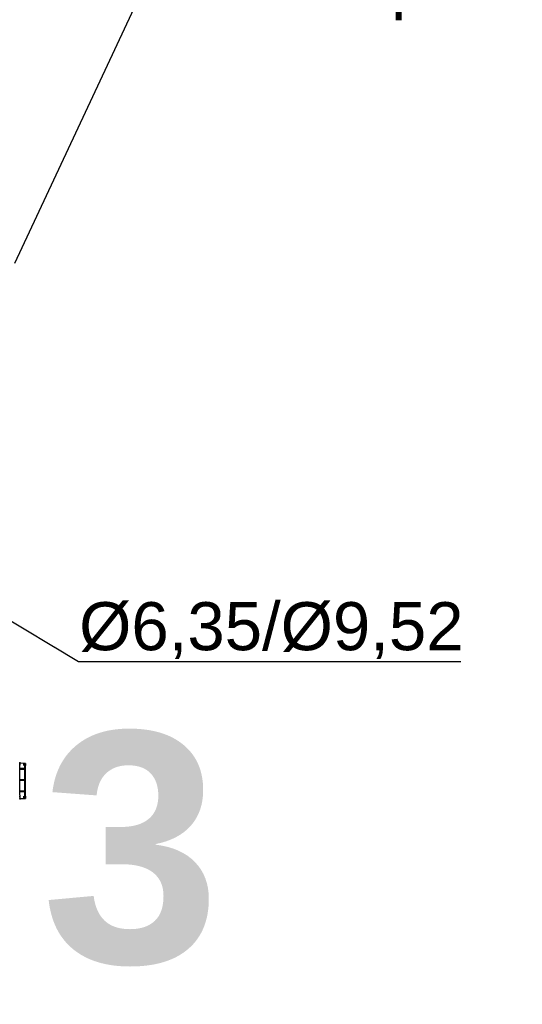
# Model space of a CAD drawing. Header units: millimetres. Extents: x -424979 to 718034, y -72486 to 344972.
# Tile 250 of 256: x 601878 to 604492, y 142620 to 147742. Entities that reach past the tile are written whole.
import ezdxf
from ezdxf import colors
from ezdxf.entities.mleader import LeaderData, LeaderLine
from ezdxf.math import Vec2, Vec3
from ezdxf.xclip import XClip

# ---------------------------------------------------------------- set-up
doc = ezdxf.new("R2010")
doc.units = ezdxf.units.MM
doc.header["$MEASUREMENT"] = 0
doc.header["$XCLIPFRAME"] = 0
doc.layers.add('IS_KLIM Opis_Średnice', color=7, linetype='Continuous', lineweight=9)
doc.layers.add('SKAN - RZUT_7_0_Nr_pióra__1', color=7, linetype='Continuous', lineweight=13)
doc.layers.add('IS_KLIM_urządzenia', color=3, linetype='Continuous')
doc.layers.add('Rysunki i obrazki', color=7, linetype='Continuous')
doc.layers.add('Nowe_Adnotacja - Teksty_Nr_pióra__86', color=7, linetype='Continuous', lineweight=20, true_color=0x5555ff)
doc.styles.add('STYL_AUTOMATYCZNY_4', font='arialbd.ttf')
picture_1 = doc.add_image_def('image7.tif', size_in_pixel=(14115, 7016))

# ---------------------------------------------------------------- blocks, each defined once
blk = doc.blocks.new('Rysunek_7_7', base_point=(-247133.1, 120862.7))
at = {"layer": 'SKAN - RZUT_7_0_Nr_pióra__1', "color": 7, "lineweight": 13}
image = blk.add_image(picture_1, insert=(-306883.1, 91162.7), size_in_units=(119499.9, 59400), dxfattribs=at)
image.set_boundary_path([(-0.5, -0.5), (14114.5, 7015.5)])
blk = doc.blocks.new('G$CE471A013')
at = {"linetype": 'Continuous'}
for p, q in [((-68.53, 33.35), (-68.53, 34.25)), ((-69.78, 26.94), (-69.78, 33.55)), ((-69.73, 34.04), (-69.62, 34.04)), ((-69.66, 26.94), (-69.66, 33.35)), ((-69.66, 32.97), (-69.66, 33.35)), ((-69.65, 32.97), (-69.66, 32.97)), ((-69.66, 30.52), (-69.66, 32.82)), ((-69.65, 32.82), (-69.66, 32.82)), ((-69.62, 34.04), (-69.62, 34.04)), ((-69.59, 33.55), (-69.59, 32.97)), ((-69.58, 32.97), (-69.58, 32.98)), ((-69.58, 32.97), (-69.58, 32.82)), ((-69.57, 32.98), (-69.57, 33.55)), ((-69.57, 30.53), (-69.57, 32.82)), ((-68.53, 32.97), (-69.51, 32.97)), ((-68.53, 32.82), (-69.51, 32.82)), ((-69.36, 34.04), (-68.58, 34.05)), ((-68.55, 32.98), (-69.28, 32.98)), ((-68.53, 33.85), (-68.56, 33.85)), ((-68.53, 27.18), (-68.53, 33.35)), ((-69.64, 30.52), (-69.66, 30.52)), ((-69.66, 30.38), (-69.64, 30.38)), ((-69.66, 28.08), (-69.66, 30.38)), ((-69.58, 30.52), (-69.58, 30.53)), ((-69.58, 30.52), (-69.58, 30.38)), ((-69.58, 30.38), (-69.58, 30.38)), ((-69.57, 28.08), (-69.57, 30.38)), ((-68.53, 30.52), (-69.51, 30.52)), ((-68.53, 30.38), (-69.51, 30.38)), ((-68.55, 30.53), (-69.28, 30.53)), ((-68.55, 30.38), (-69.28, 30.37)), ((-69.66, 28.08), (-69.64, 28.08)), ((-69.66, 27.93), (-69.64, 27.93)), ((-69.66, 26.94), (-69.66, 27.93)), ((-69.58, 28.08), (-69.58, 27.93)), ((-69.58, 27.93), (-69.58, 27.93)), ((-69.57, 26.94), (-69.57, 27.93)), ((-68.53, 28.08), (-69.51, 28.08)), ((-68.53, 27.93), (-69.51, 27.93)), ((-69.28, 27.92), (-68.55, 27.93)), ((-69.62, 26.44), (-69.73, 26.44)), ((-69.73, 26.44), (-69.62, 26.44)), ((-68.58, 26.43), (-69.36, 26.44)), ((-68.58, 26.43), (-69.36, 26.44)), ((-68.56, 26.63), (-68.53, 26.63)), ((-68.53, 27.18), (-68.53, 26.28))]:
    blk.add_line(p, q, dxfattribs=at)
for centre, major_axis, ratio, start_param, end_param in [((-68.43, 34.25), (0.1, 0), 1, 2.168878, 3.141593), ((-69.73, 33.99), (-0.05, 0), 1, 5.572775, 6.283185), ((-69.73, 33.99), (-0.05, 0), 1, 4.722432, 5.271942), ((-69.63, 32.97), (0.05, 0.0002), 0.017455, 4.162534, 6.265658), ((-69.38, 32.98), (0.494, 0.002), 0.017455, 4.153807, 4.444433), ((-69.38, 32.83), (0.494, 0.002), 0.017455, 4.153807, 4.444433), ((-69.57, 33.54), (0, 0.7), 0.01995, 0.882039, 1.565858), ((-69.38, 32.98), (0.2, 0.001), 0.017455, 1.047121, 3.124066), ((-68.58, 32.98), (0.05, 0.0002), 0.017455, 6.283104, 7.330301), ((-69.63, 30.52), (0.05, 0.0002), 0.017455, 4.162534, 6.265658), ((-69.63, 30.38), (-0.05, 0.0002), 0.017455, 3.15913, 5.262255), ((-69.38, 30.53), (0.494, 0.002), 0.017455, 4.153807, 4.444433), ((-69.38, 30.38), (-0.494, 0.002), 0.017455, 4.980355, 5.270981), ((-69.38, 30.53), (0.2, 0.001), 0.017455, 1.047121, 3.124066), ((-69.38, 30.38), (-0.2, 0.001), 0.017455, 0.017538, 2.094482), ((-68.58, 30.53), (0.05, 0.0002), 0.017455, 6.283104, 7.330301), ((-68.58, 30.38), (-0.05, 0.0002), 0.017455, 2.094477, 3.141674), ((-69.63, 27.93), (-0.05, 0.0002), 0.017455, 3.15913, 5.262255), ((-69.38, 28.07), (-0.494, 0.002), 0.017455, 4.980355, 5.270981), ((-69.38, 27.92), (-0.494, 0.002), 0.017455, 4.980355, 5.270981), ((-69.38, 27.93), (-0.2, 0.001), 0.017455, 0.017538, 2.094482), ((-68.58, 27.93), (-0.05, 0.0002), 0.017455, 2.094477, 3.141674), ((-69.73, 26.49), (-0.05, 0), 1, 0, 0.71037), ((-69.73, 26.49), (-0.05, 0), 1, 1.011256, 1.560766), ((-68.58, 26.38), (-0.05, 0), 1, 3.141593, 4.702359), ((-68.43, 26.28), (-0.1, 0), 1, 0, 0.972715)]:
    blk.add_ellipse(centre, major_axis=major_axis, ratio=ratio, start_param=start_param, end_param=end_param, dxfattribs=at)
for points, degree in [([(-69.78, 33.55), (-69.78, 33.59), (-69.78, 33.68), (-69.78, 33.76), (-69.78, 33.83), (-69.78, 33.89), (-69.78, 33.94), (-69.78, 33.97), (-69.78, 33.99), (-69.78, 33.99)], 2), ([(-69.63, 34.04), (-69.63, 34.04), (-69.63, 34.04), (-69.62, 34.04)], 3), ([(-69.62, 34.04), (-69.62, 34.04)], 1), ([(-69.58, 33.99), (-69.58, 33.98), (-69.58, 33.96), (-69.58, 33.92), (-69.58, 33.87), (-69.58, 33.81), (-69.58, 33.74), (-69.58, 33.67), (-69.59, 33.59), (-69.59, 33.55)], 2), ([(-69.78, 26.49), (-69.78, 26.49), (-69.78, 26.51), (-69.78, 26.54), (-69.78, 26.59), (-69.78, 26.65), (-69.78, 26.73), (-69.78, 26.81), (-69.78, 26.89), (-69.78, 26.94)], 2), ([(-69.62, 26.44), (-69.62, 26.44), (-69.63, 26.45), (-69.63, 26.45)], 3), ([(-69.58, 26.94), (-69.58, 26.9), (-69.58, 26.82), (-69.58, 26.74), (-69.58, 26.67), (-69.58, 26.61), (-69.58, 26.56), (-69.58, 26.52), (-69.58, 26.5), (-69.57, 26.5)], 2)]:
    blk.add_open_spline(points, degree=degree, dxfattribs=at)
for points, knots in [([(-69.73, 34.04), (-69.74, 34.04), (-69.74, 34.04), (-69.76, 34.03), (-69.77, 34.02), (-69.77, 34.01), (-69.77, 34.01)], [0, 0, 0, 0, 0.240387, 0.490724, 0.746129, 1, 1, 1, 1]), ([(-69.73, 34.04), (-69.73, 34.04), (-69.74, 34.03), (-69.74, 34), (-69.74, 33.95), (-69.75, 33.87), (-69.75, 33.74), (-69.76, 33.61), (-69.76, 33.55)], [0, 0, 0, 0, 0.163877, 0.30578, 0.42579, 0.524061, 0.77284, 1, 1, 1, 1]), ([(-69.66, 33.55), (-69.66, 33.58), (-69.66, 33.64), (-69.66, 33.72), (-69.66, 33.8), (-69.65, 33.9), (-69.64, 34), (-69.64, 34.02), (-69.63, 34.04)], [0, 0, 0, 0, 0.113787, 0.231188, 0.353199, 0.480712, 0.706712, 1, 1, 1, 1]), ([(-69.62, 34.04), (-69.61, 34.04), (-69.57, 34.04), (-69.48, 34.04), (-69.42, 34.04), (-69.36, 34.04)], [0, 0, 0, 0, 0.5, 0.5, 1, 1, 1, 1]), ([(-69.36, 34.04), (-69.38, 34.04), (-69.43, 34.04), (-69.49, 34.03), (-69.54, 34.02), (-69.56, 34.01), (-69.57, 34), (-69.57, 34)], [0, 0, 0, 0, 0.208735, 0.500317, 0.75027, 0.886014, 1, 1, 1, 1]), ([(-69.36, 34.04), (-69.36, 34.04), (-69.35, 34.04), (-69.33, 34), (-69.32, 33.95), (-69.3, 33.88), (-69.28, 33.75), (-69.28, 33.61), (-69.28, 33.55)], [0, 0, 0, 0, 0.170313, 0.316827, 0.439664, 0.539052, 0.783475, 1, 1, 1, 1]), ([(-68.55, 33.55), (-68.55, 33.59), (-68.55, 33.65), (-68.56, 33.74), (-68.56, 33.83), (-68.56, 33.93), (-68.57, 34.03), (-68.57, 34.04), (-68.58, 34.05)], [0, 0, 0, 0, 0.110388, 0.22525, 0.346033, 0.473982, 0.692647, 1, 1, 1, 1]), ([(-69.77, 26.48), (-69.77, 26.47), (-69.77, 26.46), (-69.76, 26.45), (-69.74, 26.45), (-69.74, 26.45), (-69.73, 26.45)], [0, 0, 0, 0, 0.253869, 0.509276, 0.759614, 1, 1, 1, 1]), ([(-69.76, 26.94), (-69.76, 26.91), (-69.76, 26.84), (-69.75, 26.75), (-69.75, 26.66), (-69.75, 26.57), (-69.74, 26.47), (-69.73, 26.45), (-69.73, 26.44)], [0, 0, 0, 0, 0.112037, 0.228343, 0.350117, 0.478408, 0.69584, 1, 1, 1, 1]), ([(-69.63, 26.45), (-69.63, 26.45), (-69.64, 26.46), (-69.64, 26.5), (-69.65, 26.55), (-69.65, 26.63), (-69.66, 26.75), (-69.66, 26.88), (-69.66, 26.94)], [0, 0, 0, 0, 0.155708, 0.294413, 0.416247, 0.521413, 0.769796, 1, 1, 1, 1]), ([(-69.66, 26.94), (-69.66, 26.94), (-69.66, 26.94), (-69.66, 26.94), (-69.66, 26.94), (-69.66, 26.93), (-69.66, 26.93), (-69.66, 26.93), (-69.66, 26.93), (-69.66, 26.93), (-69.66, 26.93), (-69.66, 26.93), (-69.66, 26.93), (-69.66, 26.93), (-69.66, 26.93), (-69.66, 26.93), (-69.66, 26.93), (-69.66, 26.93), (-69.66, 26.93), (-69.66, 26.94), (-69.66, 26.94), (-69.66, 26.94), (-69.66, 26.94), (-69.66, 26.94)], [0, 0, 0, 0, 0.260232, 0.260232, 0.390152, 0.390152, 0.455589, 0.455589, 0.478138, 0.478138, 0.494719, 0.494719, 0.511416, 0.511416, 0.530341, 0.530341, 0.56043, 0.56043, 0.637843, 0.637843, 0.878219, 0.878219, 1, 1, 1, 1]), ([(-69.44, 26.44), (-69.47, 26.44), (-69.5, 26.44), (-69.57, 26.44), (-69.61, 26.44), (-69.62, 26.44)], [0, 0, 0, 0, 0.333624, 0.333624, 1, 1, 1, 1]), ([(-69.57, 26.49), (-69.57, 26.48), (-69.56, 26.48), (-69.53, 26.47), (-69.49, 26.45), (-69.42, 26.44), (-69.38, 26.44), (-69.36, 26.44)], [0, 0, 0, 0, 0.114672, 0.250015, 0.500029, 0.791569, 1, 1, 1, 1]), ([(-69.28, 26.94), (-69.28, 26.91), (-69.28, 26.84), (-69.28, 26.75), (-69.29, 26.66), (-69.3, 26.56), (-69.33, 26.47), (-69.35, 26.45), (-69.36, 26.44)], [0, 0, 0, 0, 0.106421, 0.217828, 0.336261, 0.463423, 0.684856, 1, 1, 1, 1]), ([(-68.58, 26.43), (-68.58, 26.44), (-68.57, 26.44), (-68.57, 26.48), (-68.56, 26.52), (-68.56, 26.6), (-68.55, 26.73), (-68.55, 26.87), (-68.55, 26.93)], [0, 0, 0, 0, 0.165725, 0.30897, 0.429832, 0.528492, 0.775962, 1, 1, 1, 1])]:
    blk.add_open_spline(points, degree=3, knots=knots, dxfattribs=at)

msp = doc.modelspace()

# ---------------------------------------------------------------- block references
at = {"layer": 'IS_KLIM_urządzenia', "xscale": -24, "yscale": 24, "zscale": 24}
msp.add_blockref('G$CE471A013', (600234.1, 143056.8), dxfattribs=at)
at = {"layer": 'Rysunki i obrazki', "color": 151, "linetype": 'Continuous', "lineweight": 20, "true_color": 0x80c2ff}
ref = msp.add_blockref('Rysunek_7_7', (578150.8, 164030.1), dxfattribs=at)
XClip(ref).set_block_clipping_path([(-306883.0907464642, 91162.6626359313), (-187383.1463020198, 150562.679302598)])

# ---------------------------------------------------------------- texts
at = {"layer": 'Nowe_Adnotacja - Teksty_Nr_pióra__86', "color": 173, "linetype": 'Continuous', "lineweight": 20, "true_color": 0x5555ff, "insert": (602456, 144036.7), "char_height": 1200, "attachment_point": 2, "style": 'STYL_AUTOMATYCZNY_4'}
msp.add_mtext('\\A1;{\\pqc;\\fArial|b1|i0|c238|p0;\\W1.000000;3}', dxfattribs=at)

# ---------------------------------------------------------------- next in the draw order: leaders
at = {"layer": 'IS_KLIM Opis_Średnice', "ltscale": 30}
ml = msp.add_multileader_mtext('Standard', dxfattribs=at)
ml.set_content('{\\fArial|b0|i0|c238|p0;\\C7;Odprowadzenie skroplin (przewód tłoczny) od klimatyzatora zastosować pompkę skroplin. W związku z brakiiem w pobliżu istenijącego pionu kanalizacyji sanitarnej skropliny z klimatyzacji zaleca się odprowadzić na zewnątrz budynku. W tym celu należy zamontować rurę odpływową, która skieruje wodę do rynny lub specjalnego zbiornika. Należy pamiętać o regularnym opróżnianiu zbiornika, aby zapobiec jego przepełnieniu. Ustalić bezpośrednio z Inwestrem podczas  robót budowlanych.  }', color=256)
ml.set_leader_properties()
ml.build(insert=Vec2(0, 0))
ml.multileader.update_dxf_attribs({"text_left_attachment_type": 6, "text_right_attachment_type": 6, "dogleg_length": 0.36})
ctx = ml.context
ctx.base_point, ctx.char_height, ctx.plane_origin, ctx.plane_y_axis = Vec3(603807.8, 150658.4), 250, Vec3(613367.1, 148935.8), Vec3(0, -1)
ctx.left_attachment, ctx.right_attachment = 6, 6
notes = []
notes.append((ctx, [(1, (1, 1, 0), (603807.5, 150658.4), (1, 0), 0.36, [(0, [(601850.3, 146472.3)], 256, [])])]))
ctx.mtext.insert, ctx.mtext.width, ctx.mtext.flow_direction = Vec3(603809.8, 150981.9), 11099.971, 5
ctx.mtext.has_bg_fill, ctx.mtext.bg_color, ctx.mtext.bg_scale_factor, ctx.mtext.bg_transparency, ctx.mtext.use_window_bg_color = 1, -939524096, 1.5, 0, 1
ml = msp.add_multileader_mtext('Standard', dxfattribs=at)
ml.set_content('{\\fArial|b0|i0|c238|p0;%%C6,35/%%C9,52}', color=256)
ml.set_leader_properties()
ml.build(insert=Vec2(0, 0))
ml.multileader.update_dxf_attribs({"text_left_attachment_type": 5, "text_right_attachment_type": 5, "dogleg_length": 0.8})
ctx = ml.context
ctx.base_point, ctx.char_height, ctx.plane_origin = Vec3(602185.1, 144403.7), 250, Vec3(605169.9, 145381.5)
ctx.left_attachment, ctx.right_attachment = 5, 5
notes.append((ctx, [(0, (1, 1, 0), (602184.3, 144403.7), (1, 0), 0.8, [(0, [(601039, 145089.3)], 256, [])])]))
ctx.mtext.insert, ctx.mtext.flow_direction = Vec3(602187.1, 144712.4), 5
ctx.mtext.has_bg_fill, ctx.mtext.bg_color, ctx.mtext.bg_scale_factor, ctx.mtext.bg_transparency, ctx.mtext.use_window_bg_color = 1, -939524096, 1.5, 0, 1
for ctx, leaders in notes:
    for number, flags, end, landing, length, lines in leaders:
        leader = LeaderData()
        leader.index, (leader.has_last_leader_line, leader.has_dogleg_vector, leader.attachment_direction) = number, flags
        leader.last_leader_point, leader.dogleg_vector, leader.dogleg_length = Vec3(end), Vec3(landing), length
        for number, points, colour, breaks in lines:
            line = LeaderLine()
            line.index, line.vertices, line.color, line.breaks = number, Vec3.list(points), colors.encode_raw_color(colour), breaks
            leader.lines.append(line)
        ctx.leaders.append(leader)

# ---------------------------------------------------------------- next in the draw order: leaders
ml = msp.add_multileader_mtext('Standard', dxfattribs=at)
ml.set_content('{\\fArial|b0|i0|c238|p0;\\C7;Odprowadzenie skroplin (przewód tłoczny) od klimatyzatora zastosować pompkę skroplin. W związku z brakiiem w pobliżu istenijącego pionu kanalizacyji sanitarnej skropliny z klimatyzacji zaleca się odprowadzić na zewnątrz budynku. W tym celu należy zamontować rurę odpływową, która skieruje wodę do rynny lub specjalnego zbiornika. Należy pamiętać o regularnym opróżnianiu zbiornika, aby zapobiec jego przepełnieniu. Ustalić bezpośrednio z Inwestrem podczas  robót budowlanych.  }', color=256)
ml.set_leader_properties()
ml.build(insert=Vec2(0, 0))
ml.multileader.update_dxf_attribs({"text_left_attachment_type": 6, "text_right_attachment_type": 6, "dogleg_length": 0.36})
ctx = ml.context
ctx.base_point, ctx.char_height, ctx.plane_origin, ctx.plane_y_axis = Vec3(592315.1, 142106.4), 250, Vec3(601975, 148891.3), Vec3(0, -1)
ctx.left_attachment, ctx.right_attachment = 6, 6
notes = []
notes.append((ctx, [(1, (1, 1, 0), (592314.7, 142106.4), (1, 0), 0.36, [(0, [(590046.7, 146672.1)], 256, [])])]))
ctx.mtext.insert, ctx.mtext.width, ctx.mtext.flow_direction = Vec3(592317.1, 142429.9), 11099.971, 5
ctx.mtext.has_bg_fill, ctx.mtext.bg_color, ctx.mtext.bg_scale_factor, ctx.mtext.bg_transparency, ctx.mtext.use_window_bg_color = 1, -939524096, 1.5, 0, 1
for ctx, leaders in notes:
    for number, flags, end, landing, length, lines in leaders:
        leader = LeaderData()
        leader.index, (leader.has_last_leader_line, leader.has_dogleg_vector, leader.attachment_direction) = number, flags
        leader.last_leader_point, leader.dogleg_vector, leader.dogleg_length = Vec3(end), Vec3(landing), length
        for number, points, colour, breaks in lines:
            line = LeaderLine()
            line.index, line.vertices, line.color, line.breaks = number, Vec3.list(points), colors.encode_raw_color(colour), breaks
            leader.lines.append(line)
        ctx.leaders.append(leader)

doc.saveas('drawing.dxf')
